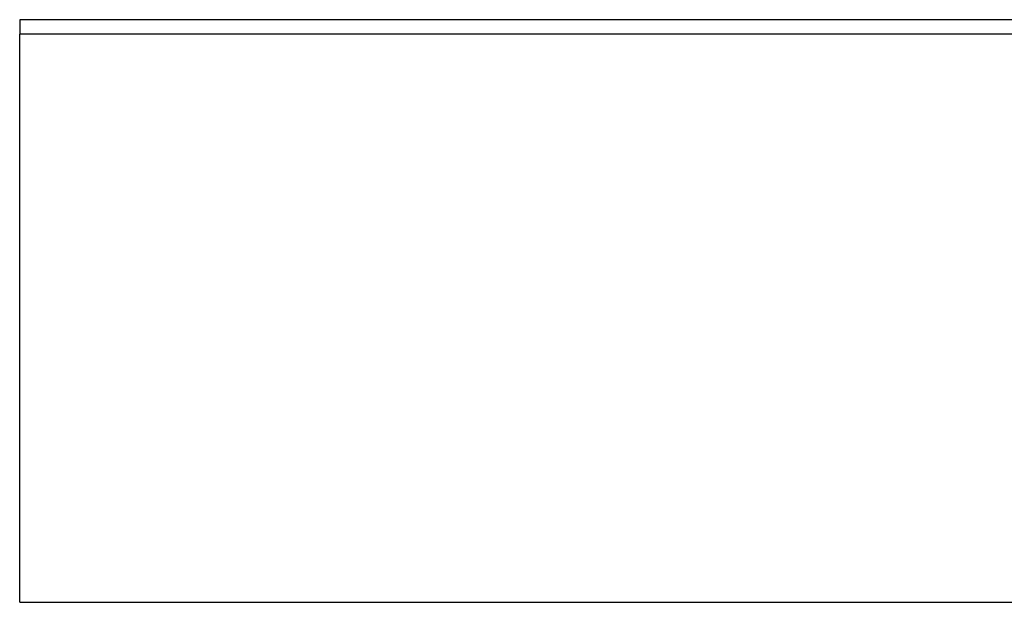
# Model space of a CAD drawing. Header units: millimetres. Extents: x 0 to 840, y 0 to 594.
# Tile 4 of 22: x 219 to 229, y 307 to 313. Entities that reach past the tile are written whole.
import ezdxf

# ---------------------------------------------------------------- set-up
doc = ezdxf.new("R2010")
doc.units = ezdxf.units.MM
doc.header["$LTSCALE"] = 2

msp = doc.modelspace()

# ---------------------------------------------------------------- linework, layer by layer
at = {"color": 7, "linetype": 'Continuous', "lineweight": 25}
for p, q in [((272.8855, 312.9456), (218.8855, 312.9456)), ((218.8855, 312.9456), (218.8855, 312.7992)), ((218.8855, 307.1016), (218.8855, 312.7992)), ((272.8855, 312.7992), (218.8855, 312.7992)), ((218.8855, 307.1016), (272.8855, 307.1016))]:
    msp.add_line(p, q, dxfattribs=at)

doc.saveas('drawing.dxf')
